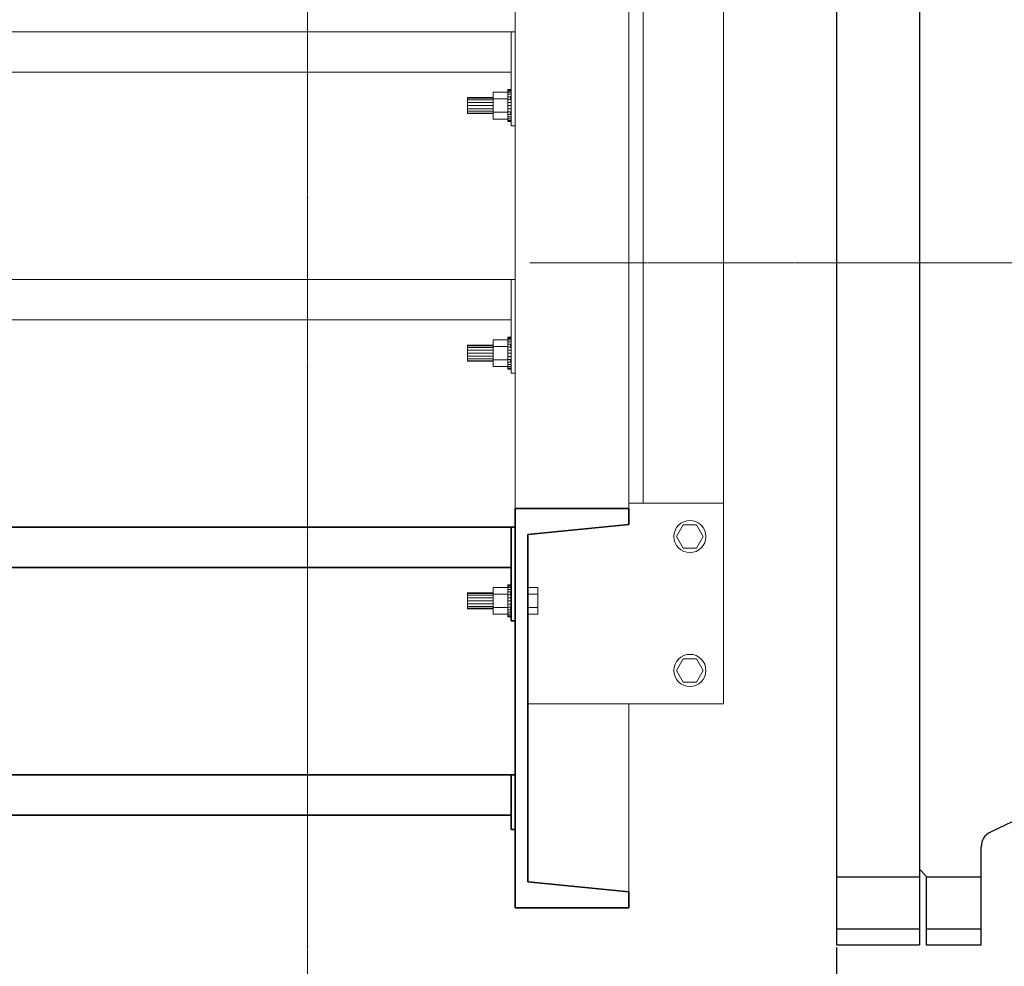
# Model space of a CAD drawing. Header units: millimetres. Extents: x -3176 to 162662, y -36434 to 57907.
# Tile 28 of 155: x 82914 to 83649, y -1283 to -576. Entities that reach past the tile are written whole.
import ezdxf

# ---------------------------------------------------------------- set-up
doc = ezdxf.new("R2010")
doc.units = ezdxf.units.MM
doc.linetypes.add('CENTER', pattern=[2, 1.25, -0.25, 0.25, -0.25])
doc.linetypes.add('DASHED', pattern=[0.75, 0.5, -0.25])
doc.layers.get('0').update_dxf_attribs({"lineweight": 5})
for name, color, linetype, lineweight in [('!UG_kształtki', 10, 'Continuous', 30), ('!UG_Naw_N1', 112, 'Continuous', 30), ('!UG_Pomocnicza', 7, 'Continuous', 5), ('1-Sheet - 32170-CIV-6170-DW-2035-015-02 - PRZEKROJE A-A - B-B$0$A-COLS', 8, 'Continuous', 0), ('1-Sheet - 32170-CIV-6170-DW-2035-015-02 - PRZEKROJE A-A - B-B$0$A-GENM', 8, 'Continuous', 0), ('1-Sheet - 32170-CIV-6170-DW-2035-015-02 - PRZEKROJE A-A - B-B$0$Q-SPCQ', 8, 'Continuous', 0), ('1-Sheet - 32170-CIV-6170-DW-2035-015-02 - PRZEKROJE A-A - B-B$0$S-BEAM', 8, 'Continuous', 0), ('G-ANNO-SYMB', 111, 'DASHED', 9)]:
    doc.layers.add(name, color=color, linetype=linetype, lineweight=lineweight)
doc.styles.get("Standard").update_dxf_attribs({"font": 'arial.ttf'})
doc.dimstyles.get("Standard").update_dxf_attribs({"dimtxt": 100, "dimasz": 100, "dimexe": 0.18, "dimexo": 2, "dimgap": 0.09, "dimtad": 1, "dimdec": 0, "dimzin": 0, "dimdsep": 46, "dimtxsty": 'Standard', "dimblk": 'OBLIQUE', "dimcen": 0, "dimdle": 0.5, "dimclrd": 256, "dimclrt": 256, "dimadec": 0, "dimazin": 0, "dimtfac": 1, "dimtdec": 0, "dimtofl": 0, "dimtmove": 1, "dimatfit": 3, "dimldrblk": 'OBLIQUE', "dimfxl": 1, "dimtfillclr": 256, "dimtolj": 1, "dimtzin": 0, "dimlwd": -1, "dimarcsym": 0})

# ---------------------------------------------------------------- blocks, each defined once
blk = doc.blocks.new('_OBLIQUE')
at = {"color": 0, "linetype": 'ByBlock'}
blk.add_line((-0.5, -0.5), (0.5, 0.5), dxfattribs=at)
blk = doc.blocks.new('*D65')
at = {"layer": '!UG_Pomocnicza', "color": 0, "lineweight": -2, "transparency": 16777216}
for p, q in [((83693.57, -1168.74), (83693.57, -1829.22)), ((83523.57, -1268.74), (83523.57, -1829.22))]:
    blk.add_line(p, q, dxfattribs=at)
at = {"layer": '!UG_Pomocnicza', "transparency": 16777216}
for p, q in [((83523.07, -1829.04), (83694.07, -1829.04)), ((83608.57, -1829.04), (83654.62, -1982.53)), ((83654.62, -1982.53), (83865.99, -1982.53))]:
    blk.add_line(p, q, dxfattribs=at)
at = {"layer": 'Defpoints', "color": 0, "transparency": 16777216}
for p in [(83693.57, -1166.74), (83523.57, -1266.74), (83693.57, -1829.04)]:
    blk.add_point(p, dxfattribs=at)
at = {"layer": '!UG_Pomocnicza', "transparency": 16777216, "xscale": 100, "yscale": 100, "zscale": 100, "rotation": 180}
blk.add_blockref('_OBLIQUE', (83523.57, -1829.04), dxfattribs=at)
at = {"layer": '!UG_Pomocnicza', "transparency": 16777216, "xscale": 100, "yscale": 100, "zscale": 100}
blk.add_blockref('_OBLIQUE', (83693.57, -1829.04), dxfattribs=at)
at = {"layer": '!UG_Pomocnicza', "transparency": 16777216, "insert": (83760.3, -1931.38), "char_height": 100, "attachment_point": 5}
blk.add_mtext('\\A1;170', dxfattribs=at)
blk = doc.blocks.new('*D200')
at = {"layer": '!UG_Pomocnicza', "color": 0, "lineweight": -2, "transparency": 16777216}
for p, q in [((84897.57, -1168.74), (84897.57, -1829.22)), ((83693.57, -1827.04), (83693.57, -1828.86))]:
    blk.add_line(p, q, dxfattribs=at)
at = {"layer": '!UG_Pomocnicza', "transparency": 16777216}
blk.add_line((84898.07, -1829.04), (83693.07, -1829.04), dxfattribs=at)
at = {"layer": 'Defpoints', "color": 0, "transparency": 16777216}
for p in [(84897.57, -1166.74), (83693.57, -1829.04), (83693.57, -1829.04)]:
    blk.add_point(p, dxfattribs=at)
at = {"layer": '!UG_Pomocnicza', "transparency": 16777216, "xscale": 100, "yscale": 100, "zscale": 100, "rotation": 180}
blk.add_blockref('_OBLIQUE', (83693.57, -1829.04), dxfattribs=at)
at = {"layer": '!UG_Pomocnicza', "transparency": 16777216, "xscale": 100, "yscale": 100, "zscale": 100}
blk.add_blockref('_OBLIQUE', (84897.57, -1829.04), dxfattribs=at)
at = {"layer": '!UG_Pomocnicza', "transparency": 16777216, "insert": (84295.57, -1777.89), "char_height": 100, "attachment_point": 5}
blk.add_mtext('\\A1;1204', dxfattribs=at)
blk = doc.blocks.new('1-Sheet - 32170-CIV-6170-DW-2035-015-02 - PRZEKROJE A-A - B-B')
at = {"layer": '1-Sheet - 32170-CIV-6170-DW-2035-015-02 - PRZEKROJE A-A - B-B$0$A-COLS'}
for p, q in [((8337.909, -93.665), (8337.909, 10.006)), ((8343.909, 9.343), (8343.909, -93.665))]:
    blk.add_line(p, q, dxfattribs=at)
at = {"layer": '1-Sheet - 32170-CIV-6170-DW-2035-015-02 - PRZEKROJE A-A - B-B$0$A-GENM'}
for p, q in [((8328.009, -63.272), (8328.009, -63.477)), ((8328.009, -63.272), (8328.009, -63.477)), ((8328.009, -63.272), (8328.009, -63.477)), ((8328.009, -64.467), (8328.009, -64.672)), ((8328.009, -64.467), (8328.009, -64.672)), ((8328.009, -64.467), (8328.009, -64.672)), ((8328.009, -81.772), (8328.009, -81.977)), ((8328.009, -81.772), (8328.009, -81.977)), ((8328.009, -81.772), (8328.009, -81.977)), ((8328.009, -82.967), (8328.009, -83.172)), ((8328.009, -82.967), (8328.009, -83.172)), ((8328.009, -82.967), (8328.009, -83.172)), ((8328.009, -100.272), (8328.009, -100.477)), ((8328.009, -100.272), (8328.009, -100.477)), ((8328.009, -100.272), (8328.009, -100.477)), ((8328.009, -101.467), (8328.009, -101.672)), ((8328.009, -101.467), (8328.009, -101.672)), ((8328.009, -101.467), (8328.009, -101.672))]:
    blk.add_line(p, q, dxfattribs=at)
at = {"layer": '1-Sheet - 32170-CIV-6170-DW-2035-015-02 - PRZEKROJE A-A - B-B$0$Q-SPCQ'}
for p, q in [((8326.729, -62.971), (8326.729, -63.471)), ((8327.809, -62.971), (8326.729, -62.971)), ((8327.809, -62.795), (8327.809, -62.772)), ((8327.809, -62.772), (8328.059, -62.772)), ((8327.809, -62.772), (8327.809, -62.795)), ((8327.809, -62.795), (8327.809, -62.772)), ((8327.809, -62.772), (8328.059, -62.772)), ((8327.809, -62.772), (8327.809, -62.795)), ((8327.809, -62.864), (8327.809, -62.795)), ((8327.809, -62.795), (8328.059, -62.795)), ((8327.809, -62.795), (8328.059, -62.795)), ((8327.809, -62.795), (8327.809, -62.864)), ((8327.809, -62.864), (8327.809, -62.795)), ((8327.809, -62.795), (8328.059, -62.795)), ((8327.809, -62.795), (8328.059, -62.795)), ((8327.809, -62.795), (8327.809, -62.864)), ((8327.809, -62.974), (8327.809, -62.864)), ((8327.809, -62.864), (8328.059, -62.864)), ((8327.809, -62.864), (8328.059, -62.864)), ((8327.809, -62.864), (8327.809, -62.974)), ((8327.809, -62.974), (8327.809, -62.864)), ((8327.809, -62.864), (8328.059, -62.864)), ((8327.809, -62.864), (8328.059, -62.864)), ((8327.809, -62.864), (8327.809, -62.974)), ((8327.809, -63.471), (8327.809, -62.971)), ((8327.809, -62.974), (8328.059, -62.974)), ((8327.809, -62.974), (8328.059, -62.974)), ((8327.809, -62.974), (8327.809, -63.124)), ((8327.809, -62.974), (8328.059, -62.974)), ((8327.809, -62.974), (8328.059, -62.974)), ((8327.809, -63.124), (8328.059, -63.124)), ((8327.809, -63.124), (8328.059, -63.124)), ((8327.809, -63.124), (8327.809, -63.306)), ((8327.809, -63.124), (8328.059, -63.124)), ((8327.809, -63.124), (8328.059, -63.124)), ((8324.809, -63.372), (8326.729, -63.372)), ((8324.809, -63.372), (8324.809, -63.418)), ((8324.809, -63.418), (8326.729, -63.418)), ((8324.809, -63.418), (8324.809, -63.548)), ((8324.809, -63.548), (8326.729, -63.548)), ((8324.809, -63.548), (8324.809, -63.743)), ((8324.809, -63.743), (8326.729, -63.743)), ((8324.809, -63.743), (8324.809, -63.972)), ((8326.729, -63.471), (8326.729, -64.473)), ((8327.809, -63.471), (8326.729, -63.471)), ((8327.809, -63.306), (8328.059, -63.306)), ((8327.809, -63.306), (8328.059, -63.306)), ((8327.809, -63.306), (8327.809, -63.513)), ((8327.809, -63.306), (8328.059, -63.306)), ((8327.809, -63.306), (8328.059, -63.306)), ((8327.809, -63.513), (8328.059, -63.513)), ((8327.809, -63.513), (8327.809, -63.738)), ((8327.809, -63.738), (8328.059, -63.738)), ((8327.809, -63.738), (8327.809, -63.972)), ((8326.729, -63.972), (8324.809, -63.972)), ((8324.809, -63.972), (8324.809, -64.202)), ((8324.809, -64.202), (8326.729, -64.202)), ((8324.809, -64.202), (8324.809, -64.396)), ((8324.809, -64.396), (8326.729, -64.396)), ((8324.809, -64.396), (8324.809, -64.527)), ((8324.809, -64.527), (8326.729, -64.527)), ((8324.809, -64.527), (8324.809, -64.572)), ((8324.809, -64.572), (8326.729, -64.572)), ((8326.729, -64.473), (8326.729, -64.974)), ((8327.809, -64.473), (8326.729, -64.473)), ((8328.059, -63.972), (8327.809, -63.972)), ((8327.809, -63.972), (8327.809, -64.206)), ((8327.809, -64.206), (8328.059, -64.206)), ((8327.809, -64.206), (8327.809, -64.431)), ((8327.809, -64.431), (8328.059, -64.431)), ((8327.809, -64.431), (8327.809, -64.639)), ((8327.809, -64.974), (8327.809, -64.473)), ((8327.809, -64.639), (8328.059, -64.639)), ((8327.809, -64.639), (8327.809, -64.821)), ((8327.809, -64.639), (8328.059, -64.639)), ((8327.809, -64.639), (8328.059, -64.639)), ((8327.809, -64.639), (8328.059, -64.639)), ((8327.809, -64.974), (8326.729, -64.974)), ((8327.809, -64.821), (8328.059, -64.821)), ((8327.809, -64.821), (8327.809, -64.97)), ((8327.809, -64.821), (8328.059, -64.821)), ((8327.809, -64.821), (8328.059, -64.821)), ((8327.809, -64.821), (8328.059, -64.821)), ((8327.809, -64.97), (8328.059, -64.97)), ((8327.809, -64.97), (8327.809, -65.081)), ((8327.809, -65.081), (8327.809, -64.97)), ((8327.809, -64.97), (8328.059, -64.97)), ((8327.809, -64.97), (8328.059, -64.97)), ((8327.809, -64.97), (8327.809, -65.081)), ((8327.809, -65.081), (8327.809, -64.97)), ((8327.809, -64.97), (8328.059, -64.97)), ((8327.809, -65.081), (8328.059, -65.081)), ((8327.809, -65.081), (8327.809, -65.149)), ((8327.809, -65.149), (8327.809, -65.081)), ((8327.809, -65.081), (8328.059, -65.081)), ((8327.809, -65.081), (8328.059, -65.081)), ((8327.809, -65.081), (8327.809, -65.149)), ((8327.809, -65.149), (8327.809, -65.081)), ((8327.809, -65.081), (8328.059, -65.081)), ((8327.809, -65.149), (8328.059, -65.149)), ((8327.809, -65.149), (8327.809, -65.172)), ((8327.809, -65.172), (8327.809, -65.149)), ((8327.809, -65.149), (8328.059, -65.149)), ((8327.809, -65.149), (8328.059, -65.149)), ((8327.809, -65.149), (8327.809, -65.172)), ((8327.809, -65.172), (8327.809, -65.149)), ((8327.809, -65.149), (8328.059, -65.149)), ((8327.809, -65.172), (8328.059, -65.172)), ((8327.809, -65.172), (8328.059, -65.172)), ((8326.729, -81.471), (8326.729, -81.971)), ((8327.809, -81.471), (8326.729, -81.471)), ((8327.809, -81.295), (8327.809, -81.272)), ((8327.809, -81.272), (8328.059, -81.272)), ((8327.809, -81.272), (8327.809, -81.295)), ((8327.809, -81.295), (8327.809, -81.272)), ((8327.809, -81.272), (8328.059, -81.272)), ((8327.809, -81.272), (8327.809, -81.295)), ((8327.809, -81.364), (8327.809, -81.295)), ((8327.809, -81.295), (8328.059, -81.295)), ((8327.809, -81.295), (8328.059, -81.295)), ((8327.809, -81.295), (8327.809, -81.364)), ((8327.809, -81.364), (8327.809, -81.295)), ((8327.809, -81.295), (8328.059, -81.295)), ((8327.809, -81.295), (8328.059, -81.295)), ((8327.809, -81.295), (8327.809, -81.364)), ((8327.809, -81.474), (8327.809, -81.364)), ((8327.809, -81.364), (8328.059, -81.364)), ((8327.809, -81.364), (8328.059, -81.364)), ((8327.809, -81.364), (8327.809, -81.474)), ((8327.809, -81.474), (8327.809, -81.364)), ((8327.809, -81.364), (8328.059, -81.364)), ((8327.809, -81.364), (8328.059, -81.364)), ((8327.809, -81.364), (8327.809, -81.474)), ((8327.809, -81.971), (8327.809, -81.471)), ((8327.809, -81.474), (8328.059, -81.474)), ((8327.809, -81.474), (8328.059, -81.474)), ((8327.809, -81.474), (8327.809, -81.624)), ((8327.809, -81.474), (8328.059, -81.474)), ((8327.809, -81.474), (8328.059, -81.474)), ((8324.809, -81.872), (8326.729, -81.872)), ((8324.809, -81.872), (8324.809, -81.918)), ((8324.809, -81.918), (8326.729, -81.918)), ((8324.809, -81.918), (8324.809, -82.048)), ((8324.809, -82.048), (8326.729, -82.048)), ((8324.809, -82.048), (8324.809, -82.243)), ((8324.809, -82.243), (8326.729, -82.243)), ((8324.809, -82.243), (8324.809, -82.472)), ((8326.729, -81.971), (8326.729, -82.973)), ((8327.809, -81.971), (8326.729, -81.971)), ((8327.809, -81.624), (8328.059, -81.624)), ((8327.809, -81.624), (8328.059, -81.624)), ((8327.809, -81.624), (8327.809, -81.806)), ((8327.809, -81.624), (8328.059, -81.624)), ((8327.809, -81.624), (8328.059, -81.624)), ((8327.809, -81.806), (8328.059, -81.806)), ((8327.809, -81.806), (8328.059, -81.806)), ((8327.809, -81.806), (8327.809, -82.013)), ((8327.809, -81.806), (8328.059, -81.806)), ((8327.809, -81.806), (8328.059, -81.806)), ((8327.809, -82.013), (8328.059, -82.013)), ((8327.809, -82.013), (8327.809, -82.238)), ((8327.809, -82.238), (8328.059, -82.238)), ((8327.809, -82.238), (8327.809, -82.472)), ((8326.729, -82.472), (8324.809, -82.472)), ((8324.809, -82.472), (8324.809, -82.702)), ((8324.809, -82.702), (8326.729, -82.702)), ((8324.809, -82.702), (8324.809, -82.896)), ((8324.809, -82.896), (8326.729, -82.896)), ((8324.809, -82.896), (8324.809, -83.027)), ((8324.809, -83.027), (8326.729, -83.027)), ((8324.809, -83.027), (8324.809, -83.072)), ((8326.729, -82.973), (8326.729, -83.474)), ((8327.809, -82.973), (8326.729, -82.973)), ((8328.059, -82.472), (8327.809, -82.472)), ((8327.809, -82.472), (8327.809, -82.706)), ((8327.809, -82.706), (8328.059, -82.706)), ((8327.809, -82.706), (8327.809, -82.931)), ((8327.809, -82.931), (8328.059, -82.931)), ((8327.809, -82.931), (8327.809, -83.139)), ((8327.809, -83.474), (8327.809, -82.973)), ((8324.809, -83.072), (8326.729, -83.072)), ((8327.809, -83.474), (8326.729, -83.474)), ((8327.809, -83.139), (8328.059, -83.139)), ((8327.809, -83.139), (8327.809, -83.321)), ((8327.809, -83.139), (8328.059, -83.139)), ((8327.809, -83.139), (8328.059, -83.139)), ((8327.809, -83.139), (8328.059, -83.139)), ((8327.809, -83.321), (8328.059, -83.321)), ((8327.809, -83.321), (8327.809, -83.47)), ((8327.809, -83.321), (8328.059, -83.321)), ((8327.809, -83.321), (8328.059, -83.321)), ((8327.809, -83.321), (8328.059, -83.321)), ((8327.809, -83.47), (8328.059, -83.47)), ((8327.809, -83.47), (8327.809, -83.581)), ((8327.809, -83.581), (8327.809, -83.47)), ((8327.809, -83.47), (8328.059, -83.47)), ((8327.809, -83.47), (8328.059, -83.47)), ((8327.809, -83.47), (8327.809, -83.581)), ((8327.809, -83.581), (8327.809, -83.47)), ((8327.809, -83.47), (8328.059, -83.47)), ((8327.809, -83.581), (8328.059, -83.581)), ((8327.809, -83.581), (8327.809, -83.649)), ((8327.809, -83.649), (8327.809, -83.581)), ((8327.809, -83.581), (8328.059, -83.581)), ((8327.809, -83.581), (8328.059, -83.581)), ((8327.809, -83.581), (8327.809, -83.649)), ((8327.809, -83.649), (8327.809, -83.581)), ((8327.809, -83.581), (8328.059, -83.581)), ((8327.809, -83.649), (8328.059, -83.649)), ((8327.809, -83.649), (8327.809, -83.672)), ((8327.809, -83.672), (8327.809, -83.649)), ((8327.809, -83.649), (8328.059, -83.649)), ((8327.809, -83.649), (8328.059, -83.649)), ((8327.809, -83.649), (8327.809, -83.672)), ((8327.809, -83.672), (8327.809, -83.649)), ((8327.809, -83.649), (8328.059, -83.649)), ((8327.809, -83.672), (8328.059, -83.672)), ((8327.809, -83.672), (8328.059, -83.672)), ((8340.3, -95.706), (8340.411, -95.498)), ((8340.411, -95.498), (8340.3, -95.706)), ((8340.408, -96.165), (8340.908, -95.298)), ((8340.411, -95.498), (8340.561, -95.317)), ((8340.561, -95.317), (8340.411, -95.498)), ((8340.561, -95.317), (8340.742, -95.167)), ((8340.742, -95.167), (8340.561, -95.317)), ((8340.742, -95.167), (8340.95, -95.057)), ((8340.95, -95.057), (8340.742, -95.167)), ((8340.908, -95.298), (8341.91, -95.298)), ((8340.95, -95.057), (8341.175, -94.988)), ((8341.175, -94.988), (8340.95, -95.057)), ((8341.175, -94.988), (8341.409, -94.965)), ((8341.409, -94.965), (8341.643, -94.988)), ((8341.643, -94.988), (8341.868, -95.057)), ((8341.868, -95.057), (8341.643, -94.988)), ((8341.868, -95.057), (8342.076, -95.167)), ((8342.076, -95.167), (8341.868, -95.057)), ((8341.91, -95.298), (8342.411, -96.165)), ((8342.076, -95.167), (8342.258, -95.317)), ((8342.258, -95.317), (8342.076, -95.167)), ((8342.258, -95.317), (8342.407, -95.498)), ((8342.407, -95.498), (8342.258, -95.317)), ((8342.407, -95.498), (8342.518, -95.706)), ((8342.518, -95.706), (8342.407, -95.498)), ((8340.209, -96.165), (8340.232, -95.931)), ((8340.232, -95.931), (8340.209, -96.165)), ((8340.232, -96.399), (8340.209, -96.165)), ((8340.209, -96.165), (8340.232, -96.399)), ((8340.232, -95.931), (8340.3, -95.706)), ((8340.3, -95.706), (8340.232, -95.931)), ((8340.908, -97.032), (8340.408, -96.165)), ((8342.411, -96.165), (8341.91, -97.032)), ((8342.518, -95.706), (8342.586, -95.931)), ((8342.586, -95.931), (8342.518, -95.706)), ((8342.586, -95.931), (8342.609, -96.165)), ((8342.609, -96.165), (8342.586, -96.399)), ((8340.3, -96.624), (8340.232, -96.399)), ((8340.232, -96.399), (8340.3, -96.624)), ((8340.411, -96.832), (8340.3, -96.624)), ((8340.3, -96.624), (8340.411, -96.832)), ((8340.561, -97.014), (8340.411, -96.832)), ((8340.411, -96.832), (8340.561, -97.014)), ((8340.742, -97.163), (8340.561, -97.014)), ((8340.561, -97.014), (8340.742, -97.163)), ((8341.91, -97.032), (8340.908, -97.032)), ((8342.258, -97.014), (8342.076, -97.163)), ((8342.076, -97.163), (8342.258, -97.014)), ((8342.407, -96.832), (8342.258, -97.014)), ((8342.258, -97.014), (8342.407, -96.832)), ((8342.518, -96.624), (8342.407, -96.832)), ((8342.407, -96.832), (8342.518, -96.624)), ((8342.586, -96.399), (8342.518, -96.624)), ((8342.518, -96.624), (8342.586, -96.399)), ((8340.95, -97.274), (8340.742, -97.163)), ((8340.742, -97.163), (8340.95, -97.274)), ((8341.175, -97.342), (8340.95, -97.274)), ((8340.95, -97.274), (8341.175, -97.342)), ((8341.409, -97.365), (8341.175, -97.342)), ((8341.175, -97.342), (8341.409, -97.365)), ((8341.643, -97.342), (8341.409, -97.365)), ((8341.409, -97.365), (8341.643, -97.342)), ((8341.868, -97.274), (8341.643, -97.342)), ((8341.643, -97.342), (8341.868, -97.274)), ((8342.076, -97.163), (8341.868, -97.274)), ((8341.868, -97.274), (8342.076, -97.163)), ((8326.729, -99.971), (8326.729, -100.471)), ((8327.809, -99.971), (8326.729, -99.971)), ((8327.809, -99.795), (8327.809, -99.772)), ((8327.809, -99.772), (8328.059, -99.772)), ((8327.809, -99.772), (8327.809, -99.795)), ((8327.809, -99.795), (8327.809, -99.772)), ((8327.809, -99.772), (8328.059, -99.772)), ((8327.809, -99.772), (8327.809, -99.795)), ((8327.809, -99.864), (8327.809, -99.795)), ((8327.809, -99.795), (8328.059, -99.795)), ((8327.809, -99.795), (8328.059, -99.795)), ((8327.809, -99.795), (8327.809, -99.864)), ((8327.809, -99.864), (8327.809, -99.795)), ((8327.809, -99.795), (8328.059, -99.795)), ((8327.809, -99.795), (8328.059, -99.795)), ((8327.809, -99.795), (8327.809, -99.864)), ((8327.809, -99.974), (8327.809, -99.864)), ((8327.809, -99.864), (8328.059, -99.864)), ((8327.809, -99.864), (8328.059, -99.864)), ((8327.809, -99.864), (8327.809, -99.974)), ((8327.809, -99.974), (8327.809, -99.864)), ((8327.809, -99.864), (8328.059, -99.864)), ((8327.809, -99.864), (8328.059, -99.864)), ((8327.809, -99.864), (8327.809, -99.974)), ((8327.809, -100.471), (8327.809, -99.971)), ((8327.809, -99.974), (8328.059, -99.974)), ((8327.809, -99.974), (8328.059, -99.974)), ((8327.809, -99.974), (8327.809, -100.124)), ((8327.809, -99.974), (8328.059, -99.974)), ((8327.809, -99.974), (8328.059, -99.974)), ((8330.059, -99.971), (8329.309, -99.971)), ((8330.059, -100.471), (8330.059, -99.971)), ((8324.809, -100.372), (8326.729, -100.372)), ((8324.809, -100.372), (8324.809, -100.418)), ((8324.809, -100.418), (8326.729, -100.418)), ((8324.809, -100.418), (8324.809, -100.548)), ((8324.809, -100.548), (8326.729, -100.548)), ((8324.809, -100.548), (8324.809, -100.743)), ((8326.729, -100.471), (8326.729, -101.473)), ((8327.809, -100.471), (8326.729, -100.471)), ((8327.809, -100.124), (8328.059, -100.124)), ((8327.809, -100.124), (8328.059, -100.124)), ((8327.809, -100.124), (8327.809, -100.306)), ((8327.809, -100.124), (8328.059, -100.124)), ((8327.809, -100.124), (8328.059, -100.124)), ((8327.809, -100.306), (8328.059, -100.306)), ((8327.809, -100.306), (8328.059, -100.306)), ((8327.809, -100.306), (8327.809, -100.513)), ((8327.809, -100.306), (8328.059, -100.306)), ((8327.809, -100.306), (8328.059, -100.306)), ((8327.809, -100.513), (8328.059, -100.513)), ((8327.809, -100.513), (8327.809, -100.738)), ((8330.059, -100.471), (8329.309, -100.471)), ((8330.059, -101.473), (8330.059, -100.471)), ((8324.809, -100.743), (8326.729, -100.743)), ((8324.809, -100.743), (8324.809, -100.972)), ((8326.729, -100.972), (8324.809, -100.972)), ((8324.809, -100.972), (8324.809, -101.202)), ((8324.809, -101.202), (8326.729, -101.202)), ((8324.809, -101.202), (8324.809, -101.396)), ((8324.809, -101.396), (8326.729, -101.396)), ((8324.809, -101.396), (8324.809, -101.527)), ((8327.809, -100.738), (8328.059, -100.738)), ((8327.809, -100.738), (8327.809, -100.972)), ((8328.059, -100.972), (8327.809, -100.972)), ((8327.809, -100.972), (8327.809, -101.206)), ((8327.809, -101.206), (8328.059, -101.206)), ((8327.809, -101.206), (8327.809, -101.431)), ((8327.809, -101.431), (8328.059, -101.431)), ((8327.809, -101.431), (8327.809, -101.639)), ((8324.809, -101.527), (8326.729, -101.527)), ((8324.809, -101.527), (8324.809, -101.572)), ((8324.809, -101.572), (8326.729, -101.572)), ((8326.729, -101.473), (8326.729, -101.974)), ((8327.809, -101.473), (8326.729, -101.473)), ((8327.809, -101.974), (8326.729, -101.974)), ((8327.809, -101.974), (8327.809, -101.473)), ((8327.809, -101.639), (8328.059, -101.639)), ((8327.809, -101.639), (8327.809, -101.821)), ((8327.809, -101.639), (8328.059, -101.639)), ((8327.809, -101.639), (8328.059, -101.639)), ((8327.809, -101.639), (8328.059, -101.639)), ((8327.809, -101.821), (8328.059, -101.821)), ((8327.809, -101.821), (8327.809, -101.97)), ((8327.809, -101.821), (8328.059, -101.821)), ((8327.809, -101.821), (8328.059, -101.821)), ((8327.809, -101.821), (8328.059, -101.821)), ((8327.809, -101.97), (8328.059, -101.97)), ((8327.809, -101.97), (8327.809, -102.081)), ((8327.809, -102.081), (8327.809, -101.97)), ((8327.809, -101.97), (8328.059, -101.97)), ((8327.809, -101.97), (8328.059, -101.97)), ((8327.809, -101.97), (8327.809, -102.081)), ((8327.809, -102.081), (8327.809, -101.97)), ((8327.809, -101.97), (8328.059, -101.97)), ((8327.809, -102.081), (8328.059, -102.081)), ((8327.809, -102.081), (8327.809, -102.149)), ((8327.809, -102.149), (8327.809, -102.081)), ((8327.809, -102.081), (8328.059, -102.081)), ((8327.809, -102.081), (8328.059, -102.081)), ((8327.809, -102.081), (8327.809, -102.149)), ((8327.809, -102.149), (8327.809, -102.081)), ((8327.809, -102.081), (8328.059, -102.081)), ((8327.809, -102.149), (8328.059, -102.149)), ((8327.809, -102.149), (8327.809, -102.172)), ((8327.809, -102.172), (8327.809, -102.149)), ((8327.809, -102.149), (8328.059, -102.149)), ((8327.809, -102.149), (8328.059, -102.149)), ((8327.809, -102.149), (8327.809, -102.172)), ((8327.809, -102.172), (8327.809, -102.149)), ((8327.809, -102.149), (8328.059, -102.149)), ((8327.809, -102.172), (8328.059, -102.172)), ((8327.809, -102.172), (8328.059, -102.172)), ((8330.059, -101.473), (8329.309, -101.473)), ((8330.059, -101.974), (8329.309, -101.974)), ((8330.059, -101.974), (8330.059, -101.473)), ((8340.742, -105.167), (8340.95, -105.057)), ((8340.95, -105.057), (8340.742, -105.167)), ((8340.95, -105.057), (8341.175, -104.988)), ((8341.175, -104.988), (8340.95, -105.057)), ((8341.175, -104.988), (8341.409, -104.965)), ((8341.409, -104.965), (8341.643, -104.988)), ((8341.643, -104.988), (8341.868, -105.057)), ((8341.868, -105.057), (8341.643, -104.988)), ((8341.868, -105.057), (8342.076, -105.167)), ((8342.076, -105.167), (8341.868, -105.057)), ((8340.232, -105.931), (8340.3, -105.706)), ((8340.3, -105.706), (8340.232, -105.931)), ((8340.3, -105.706), (8340.411, -105.498)), ((8340.411, -105.498), (8340.3, -105.706)), ((8340.408, -106.165), (8340.908, -105.298)), ((8340.411, -105.498), (8340.561, -105.317)), ((8340.561, -105.317), (8340.411, -105.498)), ((8340.561, -105.317), (8340.742, -105.167)), ((8340.742, -105.167), (8340.561, -105.317)), ((8340.908, -105.298), (8341.91, -105.298)), ((8341.91, -105.298), (8342.411, -106.165)), ((8342.076, -105.167), (8342.258, -105.317)), ((8342.258, -105.317), (8342.076, -105.167)), ((8342.258, -105.317), (8342.407, -105.498)), ((8342.407, -105.498), (8342.258, -105.317)), ((8342.407, -105.498), (8342.518, -105.706)), ((8342.518, -105.706), (8342.407, -105.498)), ((8342.518, -105.706), (8342.586, -105.931)), ((8342.586, -105.931), (8342.518, -105.706)), ((8340.209, -106.165), (8340.232, -105.931)), ((8340.232, -105.931), (8340.209, -106.165)), ((8340.232, -106.399), (8340.209, -106.165)), ((8340.209, -106.165), (8340.232, -106.399)), ((8340.3, -106.624), (8340.232, -106.399)), ((8340.232, -106.399), (8340.3, -106.624)), ((8340.908, -107.032), (8340.408, -106.165)), ((8342.411, -106.165), (8341.91, -107.032)), ((8342.586, -106.399), (8342.518, -106.624)), ((8342.518, -106.624), (8342.586, -106.399)), ((8342.586, -105.931), (8342.609, -106.165)), ((8342.609, -106.165), (8342.586, -106.399)), ((8340.411, -106.832), (8340.3, -106.624)), ((8340.3, -106.624), (8340.411, -106.832)), ((8340.561, -107.014), (8340.411, -106.832)), ((8340.411, -106.832), (8340.561, -107.014)), ((8340.742, -107.163), (8340.561, -107.014)), ((8340.561, -107.014), (8340.742, -107.163)), ((8340.95, -107.274), (8340.742, -107.163)), ((8340.742, -107.163), (8340.95, -107.274)), ((8341.91, -107.032), (8340.908, -107.032)), ((8341.175, -107.342), (8340.95, -107.274)), ((8340.95, -107.274), (8341.175, -107.342)), ((8341.868, -107.274), (8341.643, -107.342)), ((8341.643, -107.342), (8341.868, -107.274)), ((8342.076, -107.163), (8341.868, -107.274)), ((8341.868, -107.274), (8342.076, -107.163)), ((8342.258, -107.014), (8342.076, -107.163)), ((8342.076, -107.163), (8342.258, -107.014)), ((8342.407, -106.832), (8342.258, -107.014)), ((8342.258, -107.014), (8342.407, -106.832)), ((8342.518, -106.624), (8342.407, -106.832)), ((8342.407, -106.832), (8342.518, -106.624)), ((8341.409, -107.365), (8341.175, -107.342)), ((8341.175, -107.342), (8341.409, -107.365)), ((8341.643, -107.342), (8341.409, -107.365)), ((8341.409, -107.365), (8341.643, -107.342))]:
    blk.add_line(p, q, dxfattribs=at)
at = {"layer": '1-Sheet - 32170-CIV-6170-DW-2035-015-02 - PRZEKROJE A-A - B-B$0$S-BEAM'}
for p, q in [((8328.359, -94.06), (8328.359, -5.972)), ((8336.859, -94.06), (8336.859, -5.972)), ((8248.659, -58.472), (8328.059, -58.472)), ((8328.059, -61.472), (8328.059, -58.472)), ((8328.059, -65.472), (8328.059, -58.472)), ((8328.359, -58.472), (8328.059, -58.472)), ((8328.059, -61.472), (8248.659, -61.472)), ((8328.059, -65.472), (8328.359, -65.472)), ((8248.659, -76.972), (8328.059, -76.972)), ((8328.059, -79.972), (8328.059, -76.972)), ((8328.059, -83.972), (8328.059, -76.972)), ((8328.359, -76.972), (8328.059, -76.972)), ((8328.059, -79.972), (8248.659, -79.972)), ((8328.059, -83.972), (8328.359, -83.972)), ((8343.909, -93.665), (8336.859, -93.665)), ((8343.909, -108.665), (8343.909, -93.665)), ((8329.309, -108.665), (8343.909, -108.665)), ((8336.859, -122.717), (8336.859, -108.665))]:
    blk.add_line(p, q, dxfattribs=at)
at = {"layer": '1-Sheet - 32170-CIV-6170-DW-2035-015-02 - PRZEKROJE A-A - B-B$0$S-BEAM', "lineweight": 35}
for p, q in [((8328.359, -94.06), (8328.359, -123.912)), ((8336.859, -94.06), (8328.359, -94.06)), ((8336.859, -95.256), (8336.859, -94.06)), ((8328.059, -95.472), (8248.659, -95.472)), ((8328.059, -98.472), (8328.059, -95.472)), ((8328.359, -95.472), (8328.059, -95.472)), ((8328.059, -95.472), (8328.059, -102.472)), ((8328.359, -102.472), (8328.359, -95.472)), ((8329.309, -96.004), (8336.859, -95.256)), ((8329.309, -121.968), (8329.309, -96.004)), ((8248.659, -98.472), (8328.059, -98.472)), ((8328.059, -102.472), (8328.359, -102.472)), ((8328.059, -113.972), (8248.659, -113.972)), ((8328.059, -116.972), (8328.059, -113.972)), ((8328.359, -113.972), (8328.059, -113.972)), ((8328.059, -113.972), (8328.059, -118.052)), ((8328.359, -118.052), (8328.359, -113.972)), ((8248.659, -116.972), (8328.059, -116.972)), ((8328.059, -118.052), (8328.359, -118.052)), ((8336.859, -122.717), (8329.309, -121.968)), ((8336.859, -123.912), (8336.859, -122.717)), ((8328.359, -123.912), (8336.859, -123.912))]:
    blk.add_line(p, q, dxfattribs=at)

msp = doc.modelspace()

# ---------------------------------------------------------------- linework, layer by layer
at = {"layer": '!UG_kształtki'}
msp.add_line((83669.13, -1167.9), (83638.42, -1182.49), dxfattribs=at)
for points in [[(83523.57, -247.74), (83523.57, -1266.74)], [(83585.57, -247.74), (83585.57, -1266.74)], [(83585.57, -310.24), (83585.57, -1210.24)], [(83631.57, -1266.74), (83631.57, -1193.33)], [(83585.57, -1210.24), (83590.57, -1215.24)], [(83523.57, -1215.74), (83585.57, -1215.74)], [(83590.57, -1215.24), (83590.57, -1266.74)], [(83590.57, -1215.74), (83631.57, -1215.74)], [(83523.57, -1254.74), (83585.57, -1254.74)], [(83590.57, -1254.74), (83631.57, -1254.74)], [(83523.57, -1266.74), (83585.57, -1266.74)], [(83590.57, -1266.74), (83631.57, -1266.74)]]:
    msp.add_lwpolyline(points, dxfattribs=at)
at = {"layer": '!UG_kształtki', "linetype": 'CENTER', "lineweight": 0}
msp.add_lwpolyline([(83294.57, -757.24), (85294.57, -757.24), (91134.59, -757.24), (91134.59, -757.24)], dxfattribs=at)
at = {"layer": '!UG_kształtki'}
msp.add_arc((83643.57, -1193.33), 12, 115.40772, 180, dxfattribs=at)
at = {"layer": 'G-ANNO-SYMB', "color": 18, "true_color": 0x000000}
msp.add_line((83128.59, -3144.01), (83128.59, 9454.92), dxfattribs=at)

# ---------------------------------------------------------------- block references
at = {"layer": '!UG_kształtki', "xscale": 10, "yscale": 10, "zscale": 10}
msp.add_blockref('1-Sheet - 32170-CIV-6170-DW-2035-015-02 - PRZEKROJE A-A - B-B', (0, 0), dxfattribs=at)

# ---------------------------------------------------------------- texts
at = {"layer": '!UG_Naw_N1', "color": 0, "insert": (1827.34, -784.93), "char_height": 150, "width": 1572.7834, "attachment_point": 1}
msp.add_mtext('\\pi-450,l600,t600;C.L.^I= -1,0 m', dxfattribs=at)

# ---------------------------------------------------------------- dimensions: what is measured, and where the dimension line sits
at = {"layer": '!UG_Pomocnicza'}
for p1, p2, picture, middle in [((83523.57, -1266.74), (83693.57, -1166.74), '*D65', (83654.71, -1931.38)), ((84897.57, -1166.74), (83693.57, -1829.04), '*D200', (84295.57, -1777.89))]:
    dim = msp.add_linear_dim(base=(83693.57, -1829.04), p1=p1, p2=p2, dimstyle='Standard', dxfattribs=at)
    dim.commit()
    dim.dimension.update_dxf_attribs({"geometry": picture, "text_midpoint": middle})

doc.saveas('drawing.dxf')
